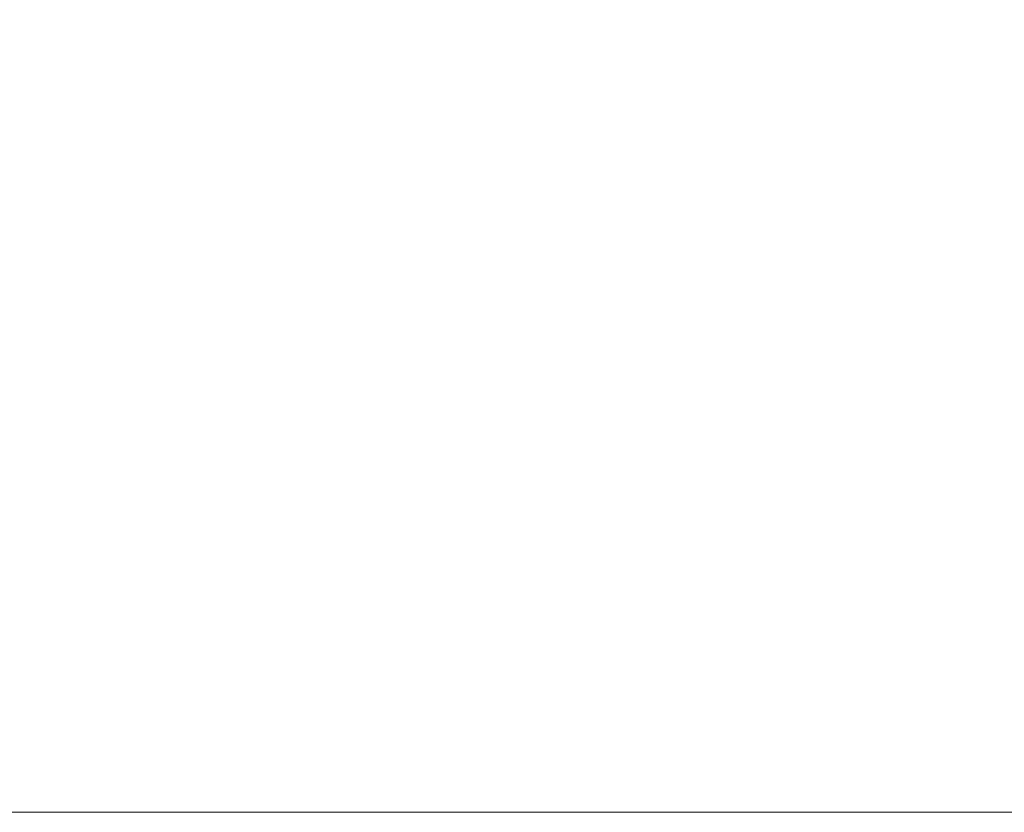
# Model space of a CAD drawing. Header units: centimetres. Extents: x -25.9 to 27.4, y 34.1 to 35.9.
# Tile 117 of 256: x -7.7659 to -7.6442, y 34.2401 to 34.3381. Entities that reach past the tile are written whole.
import ezdxf

# ---------------------------------------------------------------- set-up
doc = ezdxf.new("R2010")
doc.units = ezdxf.units.CM
doc.header["$LTSCALE"] = 2.54
doc.layers.add('Lucido design-1', color=7, linetype='Continuous')

# ---------------------------------------------------------------- blocks, each defined once
blk = doc.blocks.new('Gruppo-5-1')
at = {"color": 7, "linetype": 'Continuous', "lineweight": 9}
for points in [[(-25.75346, 35.84011, -9.38199), (-25.75346, 34.24011, -9.38199), (27.34654, 34.24011, -9.38199), (27.34654, 35.84011, -9.38199)], [(-25.75346, 35.84011, -33.34875), (-25.75346, 34.24011, -33.34875), (27.34654, 34.24011, -33.34875), (27.34654, 35.84011, -33.34875)]]:
    blk.add_3dface(points, dxfattribs=at)
for points, invisible_edges in [([(-25.75346, 34.24011, -10.18199), (-7.76619, 34.34038, -10.18199), (-7.75346, 34.34011, -10.18199)], 9), ([(-25.75346, 34.24011, -34.14875), (-7.76619, 34.34038, -34.14875), (-7.75346, 34.34011, -34.14875)], 9), ([(-7.75346, 34.34011, -10.18199), (9.34654, 34.34011, -10.18199), (27.34654, 34.24011, -10.18199), (-25.75346, 34.24011, -10.18199)], 10), ([(-7.75346, 34.34011, -34.14875), (9.34654, 34.34011, -34.14875), (27.34654, 34.24011, -34.14875), (-25.75346, 34.24011, -34.14875)], 10), ([(27.34654, 34.2362, -9.38207), (27.34654, 34.24011, -9.38199), (-25.75346, 34.24011, -9.38199), (-25.75346, 34.2362, -9.38207)], 8)]:
    blk.add_3dface(points, dxfattribs=dict(at, invisible_edges=invisible_edges))

msp = doc.modelspace()

# ---------------------------------------------------------------- block references
at = {"layer": 'Lucido design-1', "color": 7}
msp.add_blockref('Gruppo-5-1', (0, 0), dxfattribs=at)

doc.saveas('drawing.dxf')
